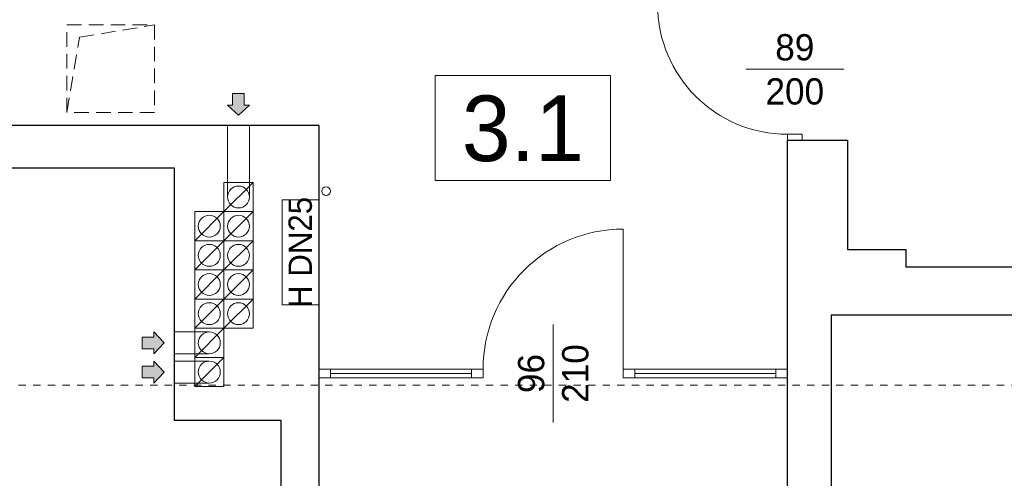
# Model space of a CAD drawing. Extents: x -145259 to -66341, y -2316 to 227384.
# Tile 83 of 141: x -120077 to -113334, y 172325 to 175469. Entities that reach past the tile are written whole.
import ezdxf

# ---------------------------------------------------------------- set-up
doc = ezdxf.new("R2010")
doc.units = 0
doc.header["$MEASUREMENT"] = 0
doc.linetypes.add('Hidden Line', pattern=[100, 50, -50])
doc.linetypes.add('Krawędzie ukryte', pattern=[150, 100, -50])
for name, color, linetype, lineweight in [('Arch opisy_Nr_Pióra__1', 7, 'Continuous', 25), ('Arch opisy_Nr_Pióra__21', 7, 'Continuous', 13), ('INWENT DACH_Nr_Pióra__21', 7, 'Continuous', 13), ('Inwent kominy_Nr_Pióra__21', 7, 'Continuous', 13), ('INWENT OPISY_Nr_Pióra__20', 1, 'Continuous', 20), ('INWENT OPISY_Nr_Pióra__21', 7, 'Continuous', 13), ('INWENT wyposarzenie_Nr_Pióra__21', 7, 'Continuous', 13), ('INWENT. DRZWI_Nr_Pióra__21', 7, 'Continuous', 13), ('INWENT. OKNA_Nr_Pióra__21', 7, 'Continuous', 13), ('INWENT.ŚCIANY_Nr_Pióra__1', 7, 'Continuous', 25)]:
    doc.layers.add(name, color=color, linetype=linetype, lineweight=lineweight)
doc.layers.add('Insalacje WODA ZIMNA_Nr_Pióra__25', color=7, linetype='Continuous', lineweight=15, true_color=0x40a5ff)
doc.styles.add('GENERATED_STYLE_5', font='txt')
doc.styles.add('GENERATED_STYLE_7', font='txt')

msp = doc.modelspace()

# ---------------------------------------------------------------- hatches: boundary and pattern name
at = {"layer": 'Inwent kominy_Nr_Pióra__21', "linetype": 'Continuous'}
for points in [[(-118653.7, 174883.6), (-118618.7, 174883.6), (-118618.7, 174963.6), (-118538.7, 174963.6), (-118538.7, 174883.6), (-118503.7, 174883.6), (-118578.7, 174813.6)], [(-119158.7, 173178.6), (-119158.7, 173213.6), (-119238.7, 173213.6), (-119238.7, 173293.6), (-119158.7, 173293.6), (-119158.7, 173328.6), (-119088.7, 173253.6)], [(-119158.7, 172978.6), (-119158.7, 173013.6), (-119238.7, 173013.6), (-119238.7, 173093.6), (-119158.7, 173093.6), (-119158.7, 173128.6), (-119088.7, 173053.6)]]:
    msp.add_hatch(color=256, dxfattribs=at).paths.add_polyline_path(points, flags=0)

# ---------------------------------------------------------------- linework, layer by layer
at = {"layer": 'Arch opisy_Nr_Pióra__21', "linetype": 'Continuous'}
for p, q in [((-117230.9, 175085.4), (-117230.9, 174365.4)), ((-116030.9, 175085.4), (-117230.9, 175085.4)), ((-116030.9, 174365.4), (-116030.9, 175085.4)), ((-117230.9, 174365.4), (-116030.9, 174365.4))]:
    msp.add_line(p, q, dxfattribs=at)
at = {"layer": 'Insalacje WODA ZIMNA_Nr_Pióra__25', "linetype": 'Continuous'}
msp.add_circle((-117978.7, 174293.6), 30, dxfattribs=at)
at = {"layer": 'INWENT DACH_Nr_Pióra__21', "linetype": 'Hidden Line'}
msp.add_line((-123484.3, 172963.6), (-96578.7, 172963.6), dxfattribs=at)
at = {"layer": 'Inwent kominy_Nr_Pióra__21', "linetype": 'Continuous'}
for p, q in [((-118618.7, 174883.6), (-118618.7, 174963.6)), ((-118618.7, 174963.6), (-118538.7, 174963.6)), ((-118538.7, 174963.6), (-118538.7, 174883.6)), ((-118578.7, 174813.6), (-118653.7, 174883.6)), ((-118618.7, 174883.6), (-118653.7, 174883.6)), ((-118578.7, 174813.6), (-118503.7, 174883.6)), ((-118538.7, 174883.6), (-118503.7, 174883.6)), ((-118653.7, 174253.6), (-118653.7, 174743.6)), ((-118503.7, 174253.6), (-118503.7, 174743.6)), ((-118678.7, 174153.6), (-118678.7, 174353.6)), ((-118678.7, 174353.6), (-118478.7, 174353.6)), ((-118678.7, 174153.6), (-118478.7, 174353.6)), ((-118478.7, 174353.6), (-118478.7, 174153.6)), ((-118878.7, 173953.6), (-118878.7, 174153.6)), ((-118878.7, 174153.6), (-118678.7, 174153.6)), ((-118878.7, 173953.6), (-118678.7, 174153.6)), ((-118678.7, 174153.6), (-118678.7, 173953.6)), ((-118678.7, 173953.6), (-118678.7, 174153.6)), ((-118678.7, 174153.6), (-118478.7, 174153.6)), ((-118678.7, 173953.6), (-118478.7, 174153.6)), ((-118478.7, 174153.6), (-118678.7, 174153.6)), ((-118478.7, 174153.6), (-118478.7, 173953.6)), ((-118878.7, 173753.6), (-118878.7, 173953.6)), ((-118878.7, 173953.6), (-118678.7, 173953.6)), ((-118878.7, 173753.6), (-118678.7, 173953.6)), ((-118678.7, 173953.6), (-118878.7, 173953.6)), ((-118678.7, 173953.6), (-118678.7, 173753.6)), ((-118678.7, 173753.6), (-118678.7, 173953.6)), ((-118678.7, 173953.6), (-118478.7, 173953.6)), ((-118678.7, 173753.6), (-118478.7, 173953.6)), ((-118478.7, 173953.6), (-118678.7, 173953.6)), ((-118478.7, 173953.6), (-118478.7, 173753.6)), ((-118678.7, 173753.6), (-118878.7, 173753.6)), ((-118878.7, 173553.6), (-118878.7, 173753.6)), ((-118878.7, 173753.6), (-118678.7, 173753.6)), ((-118878.7, 173553.6), (-118678.7, 173753.6)), ((-118678.7, 173753.6), (-118678.7, 173553.6)), ((-118478.7, 173753.6), (-118678.7, 173753.6)), ((-118678.7, 173553.6), (-118678.7, 173753.6)), ((-118678.7, 173753.6), (-118478.7, 173753.6)), ((-118678.7, 173553.6), (-118478.7, 173753.6)), ((-118478.7, 173753.6), (-118478.7, 173553.6)), ((-118878.7, 173353.6), (-118878.7, 173553.6)), ((-118878.7, 173553.6), (-118678.7, 173553.6)), ((-118878.7, 173353.6), (-118678.7, 173553.6)), ((-118678.7, 173553.6), (-118878.7, 173553.6)), ((-118678.7, 173553.6), (-118678.7, 173353.6)), ((-118678.7, 173353.6), (-118678.7, 173553.6)), ((-118678.7, 173553.6), (-118478.7, 173553.6)), ((-118678.7, 173353.6), (-118478.7, 173553.6)), ((-118478.7, 173553.6), (-118678.7, 173553.6)), ((-118478.7, 173553.6), (-118478.7, 173353.6)), ((-119088.7, 173253.6), (-119158.7, 173328.6)), ((-119158.7, 173293.6), (-119158.7, 173328.6)), ((-118778.7, 173328.6), (-119018.7, 173328.6)), ((-118678.7, 173353.6), (-118878.7, 173353.6)), ((-118878.7, 173153.6), (-118878.7, 173353.6)), ((-118878.7, 173353.6), (-118678.7, 173353.6)), ((-118878.7, 173153.6), (-118678.7, 173353.6)), ((-118478.7, 173353.6), (-118678.7, 173353.6)), ((-118678.7, 173353.6), (-118678.7, 173153.6)), ((-119238.7, 173213.6), (-119238.7, 173293.6)), ((-119238.7, 173293.6), (-119158.7, 173293.6)), ((-119088.7, 173253.6), (-119158.7, 173178.6)), ((-119158.7, 173213.6), (-119238.7, 173213.6)), ((-119158.7, 173213.6), (-119158.7, 173178.6)), ((-118778.7, 173178.6), (-119018.7, 173178.6)), ((-119088.7, 173053.6), (-119158.7, 173128.6)), ((-119158.7, 173093.6), (-119158.7, 173128.6)), ((-118778.7, 173128.6), (-119018.7, 173128.6)), ((-118878.7, 172953.6), (-118878.7, 173153.6)), ((-118878.7, 173153.6), (-118678.7, 173153.6)), ((-118878.7, 172953.6), (-118678.7, 173153.6)), ((-118678.7, 173153.6), (-118878.7, 173153.6)), ((-118678.7, 173153.6), (-118678.7, 172953.6)), ((-119238.7, 173013.6), (-119238.7, 173093.6)), ((-119238.7, 173093.6), (-119158.7, 173093.6)), ((-119088.7, 173053.6), (-119158.7, 172978.6)), ((-119158.7, 173013.6), (-119238.7, 173013.6)), ((-119158.7, 173013.6), (-119158.7, 172978.6)), ((-118778.7, 172978.6), (-119018.7, 172978.6)), ((-118678.7, 172953.6), (-118878.7, 172953.6))]:
    msp.add_line(p, q, dxfattribs=at)
for centre in [(-118578.7, 174253.6), (-118778.7, 174053.6), (-118578.7, 174053.6), (-118778.7, 173853.6), (-118578.7, 173853.6), (-118778.7, 173653.6), (-118578.7, 173653.6), (-118778.7, 173453.6), (-118578.7, 173453.6), (-118778.7, 173253.6), (-118778.7, 173053.6)]:
    msp.add_circle(centre, 75, dxfattribs=at)
at = {"layer": 'INWENT OPISY_Nr_Pióra__21', "linetype": 'Continuous'}
for p, q in [((-115103.7, 175128.6), (-114433.7, 175128.6)), ((-116423.7, 172708.6), (-116423.7, 173378.6))]:
    msp.add_line(p, q, dxfattribs=at)
at = {"layer": 'INWENT wyposarzenie_Nr_Pióra__21', "linetype": 'Continuous'}
for p, q in [((-118028.7, 174233.6), (-118278.7, 174233.6)), ((-118278.7, 173513.6), (-118278.7, 174233.6)), ((-118028.7, 173513.6), (-118028.7, 174233.6)), ((-118028.7, 173513.6), (-118278.7, 173513.6))]:
    msp.add_line(p, q, dxfattribs=at)
at = {"layer": 'INWENT. DRZWI_Nr_Pióra__21', "linetype": 'Continuous'}
for p, q in [((-114818.7, 174683.6), (-114718.7, 174683.6)), ((-114818.7, 174683.6), (-114818.7, 174643.6)), ((-114718.7, 174683.6), (-114718.7, 174643.6)), ((-115943.7, 173073.6), (-115943.7, 174033.6)), ((-116903.7, 173073.6), (-118028.7, 173073.6)), ((-117948.7, 173073.6), (-117948.7, 173013.6)), ((-117948.7, 173043.6), (-116983.7, 173043.6)), ((-116983.7, 173073.6), (-116983.7, 173013.6)), ((-116903.7, 173073.6), (-116903.7, 173013.6)), ((-114818.7, 173073.6), (-115943.7, 173073.6)), ((-115943.7, 173073.6), (-115943.7, 173013.6)), ((-115863.7, 173073.6), (-115863.7, 173013.6)), ((-114898.7, 173043.6), (-115863.7, 173043.6)), ((-114898.7, 173073.6), (-114898.7, 173013.6)), ((-116903.7, 173013.6), (-118028.7, 173013.6)), ((-114818.7, 173013.6), (-115943.7, 173013.6))]:
    msp.add_line(p, q, dxfattribs=at)
for centre, radius, start, end in [((-114818.7, 175573.6), 890, 180, 270), ((-115943.7, 173073.6), 960, 90, 180)]:
    msp.add_arc(centre, radius, start, end, dxfattribs=at)
at = {"layer": 'INWENT. OKNA_Nr_Pióra__21', "linetype": 'Krawędzie ukryte'}
for p, q in [((-119753.7, 174833.6), (-119753.7, 175433.6)), ((-119753.7, 175433.6), (-119153.7, 175433.6)), ((-119667.9, 175347.7), (-119153.7, 175433.6)), ((-119153.7, 175433.6), (-119153.7, 174833.6)), ((-119753.7, 174833.6), (-119667.9, 175347.7)), ((-119153.7, 174833.6), (-119753.7, 174833.6))]:
    msp.add_line(p, q, dxfattribs=at)
at = {"layer": 'INWENT.ŚCIANY_Nr_Pióra__1', "linetype": 'Continuous'}
for p, q in [((-118028.7, 174743.6), (-120878.7, 174743.6)), ((-118028.7, 174743.6), (-118028.7, 170008.6)), ((-114818.7, 174643.6), (-114548.7, 174643.6)), ((-114818.7, 171903.6), (-114818.7, 174643.6)), ((-114548.7, 174643.6), (-114408.7, 174643.6)), ((-114408.7, 174643.6), (-114408.7, 173893.6)), ((-121758.7, 174453.6), (-119018.7, 174453.6)), ((-119018.7, 174453.6), (-119018.7, 172723.6)), ((-114408.7, 173893.6), (-114008.7, 173893.6)), ((-114008.7, 173893.6), (-114008.7, 173773.6)), ((-108048.7, 173773.6), (-114008.7, 173773.6)), ((-108018.7, 173443.6), (-114518.7, 173443.6)), ((-114518.7, 173443.6), (-114518.7, 171903.6)), ((-119018.7, 172723.6), (-118288.7, 172723.6)), ((-118288.7, 172723.6), (-118288.7, 170008.6))]:
    msp.add_line(p, q, dxfattribs=at)

# ---------------------------------------------------------------- texts
at = {"layer": 'Arch opisy_Nr_Pióra__1', "linetype": 'Continuous', "insert": (-116630.9, 174492.7), "char_height": 450, "attachment_point": 8, "style": 'GENERATED_STYLE_5'}
msp.add_mtext('{3.1}', dxfattribs=at)
at = {"layer": 'INWENT OPISY_Nr_Pióra__20', "linetype": 'Continuous', "insert": (-118236, 173873.6), "char_height": 160, "attachment_point": 2, "rotation": 90, "style": 'GENERATED_STYLE_7'}
msp.add_mtext('{H DN25}', dxfattribs=at)
at = {"layer": 'INWENT OPISY_Nr_Pióra__21', "linetype": 'Continuous', "insert": (-114768.7, 175369.4), "char_height": 180, "width": 1346.334, "attachment_point": 2, "line_spacing_factor": 1.007146, "style": 'GENERATED_STYLE_7'}
msp.add_mtext('{89\\P200}', dxfattribs=at)
at = {"layer": 'INWENT OPISY_Nr_Pióra__21', "linetype": 'Continuous', "insert": (-116664.6, 173043.6), "char_height": 180, "width": 1346.334, "attachment_point": 2, "rotation": 90, "line_spacing_factor": 1.007146, "style": 'GENERATED_STYLE_7'}
msp.add_mtext('{96\\P210}', dxfattribs=at)

doc.saveas('drawing.dxf')
